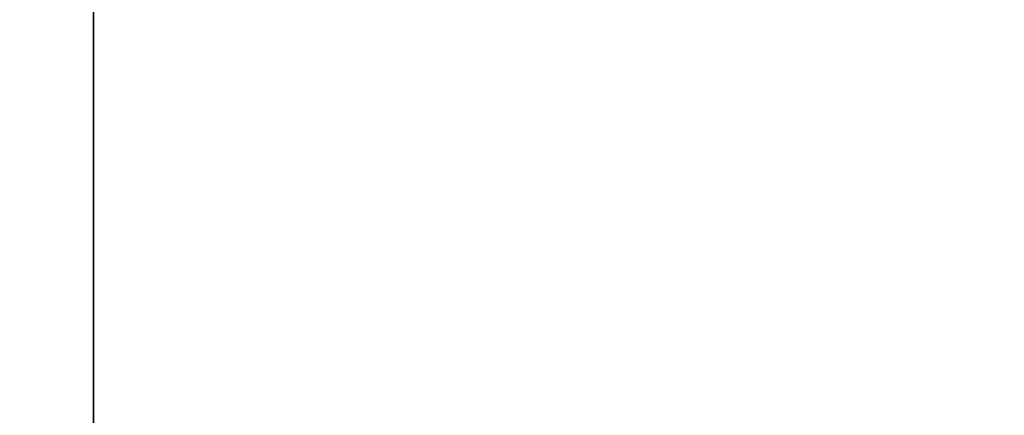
# Model space of a CAD drawing. Extents: x 1 to 290, y 1 to 363.
# Tile 215 of 256: x 26.1103 to 26.2217, y 11.5963 to 11.6411. Entities that reach past the tile are written whole.
import ezdxf

# ---------------------------------------------------------------- set-up
doc = ezdxf.new("R2010")
doc.units = 0

msp = doc.modelspace()

# ---------------------------------------------------------------- linework, layer by layer
for points in [[(218.031158, 46.534191, 304.805054), (225.336456, 5.103808, 304.805054), (26.118589, 13.04748, 304.805054)], [(26.118589, 13.04748, 305.40506), (225.336456, 5.103808, 305.40506), (218.031158, 46.534191, 305.40506)], [(218.031158, 46.534191, 812.205078), (225.336456, 5.103808, 812.205078), (26.118589, 13.04748, 812.205078)], [(26.118589, 13.04748, 812.805054), (225.336456, 5.103808, 812.805054), (218.031158, 46.534191, 812.805054)], [(24.065861, 11.7292, 558.305054), (216.103363, 45.590595, 558.305054), (24.094183, 11.601444, 558.299316)], [(24.094183, 11.601444, 306.31076), (216.103363, 45.590595, 306.305054), (24.065861, 11.7292, 306.305054)], [(24.065861, 11.7292, 811.305054), (216.103363, 45.590595, 811.305054), (24.094183, 11.601444, 811.299316)], [(24.094183, 11.601444, 559.31073), (216.103363, 45.590595, 559.305054), (24.065861, 11.7292, 559.305054)], [(24.094183, 11.601444, 558.299316), (216.103363, 45.590595, 558.305054), (216.120453, 45.460854, 558.299316)], [(24.094183, 11.601444, 306.31076), (216.120453, 45.460854, 306.31076), (216.103363, 45.590595, 306.305054)], [(24.094183, 11.601444, 811.299316), (216.103363, 45.590595, 811.305054), (216.120453, 45.460854, 811.299316)], [(24.094183, 11.601444, 559.31073), (216.120453, 45.460854, 559.31073), (216.103363, 45.590595, 559.305054)], [(26.118589, 13.04748, 304.805054), (225.336456, 5.103808, 304.805054), (26.118589, 5.103808, 304.805054)], [(26.118589, 5.103808, 305.40506), (225.336456, 5.103808, 305.40506), (26.118589, 13.04748, 305.40506)], [(26.118589, 13.04748, 304.805054), (26.118589, 5.103808, 304.805054), (26.118589, 13.04748, 305.40506)], [(26.118589, 13.04748, 305.40506), (26.118589, 5.103808, 304.805054), (26.118589, 5.103808, 305.40506)], [(26.118589, 13.04748, 812.205078), (26.118589, 5.103808, 812.205078), (26.118589, 13.04748, 812.805054)], [(26.118589, 13.04748, 812.805054), (26.118589, 5.103808, 812.205078), (26.118589, 5.103808, 812.805054)], [(26.118589, 13.04748, 812.205078), (225.336456, 5.103808, 812.205078), (26.118589, 5.103808, 812.205078)], [(26.118589, 5.103808, 812.805054), (225.336456, 5.103808, 812.805054), (26.118589, 13.04748, 812.805054)]]:
    msp.add_3dface(points)

doc.saveas('drawing.dxf')
